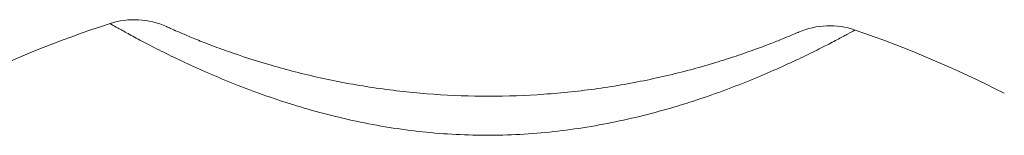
# Model space of a CAD drawing. Header units: millimetres. Extents: x 143 to 824, y 74 to 819.
# Tile 24 of 26: x 728.48 to 766.29, y 685.32 to 689.77. Entities that reach past the tile are written whole.
import ezdxf

# ---------------------------------------------------------------- set-up
doc = ezdxf.new("R2010")
doc.units = ezdxf.units.MM

msp = doc.modelspace()

# ---------------------------------------------------------------- linework, layer by layer
at = {"color": 7, "linetype": 'Continuous', "lineweight": 15}
for centre, radius, start, end in [((745.88, 646.829), 45, 108.0351, 115.9649), ((732.877, 686.765), 3, 65.6351, 108.0351), ((759.578, 686.532), 3, 70.9649, 113.3649), ((745.88, 646.829), 45, 63.0351, 70.9649)]:
    msp.add_arc(centre, radius, start, end, dxfattribs=at)
for points, knots in [([(760.557, 689.368), (760.557, 689.368), (760.452, 689.31), (760.141, 689.142), (760.011, 689.072), (759.704, 688.91), (759.528, 688.819), (759.129, 688.616), (758.905, 688.504), (758.417, 688.268), (758.154, 688.144), (757.309, 687.76), (756.665, 687.484), (755.291, 686.954), (754.556, 686.696), (753.385, 686.342), (752.983, 686.229), (752.174, 686.022), (751.766, 685.927), (750.526, 685.671), (749.683, 685.538), (748.394, 685.406), (747.96, 685.373), (747.083, 685.332), (746.644, 685.323), (745.337, 685.335), (744.475, 685.392), (742.768, 685.596), (741.924, 685.743), (740.672, 686.025), (740.259, 686.129), (739.453, 686.351), (739.059, 686.469), (738.289, 686.717), (737.913, 686.847), (737.179, 687.115), (736.82, 687.254), (735.791, 687.673), (735.167, 687.953), (734.328, 688.353), (734.064, 688.483), (733.582, 688.726), (733.363, 688.84), (732.969, 689.05), (732.792, 689.145), (732.487, 689.313), (732.36, 689.384), (732.156, 689.499), (732.079, 689.543), (731.975, 689.602), (731.948, 689.618), (731.948, 689.618)], [0, 0, 0, 0, 0.0625, 0.0625, 0.09375, 0.09375, 0.125, 0.125, 0.15625, 0.15625, 0.1875, 0.1875, 0.25, 0.25, 0.3125, 0.3125, 0.34375, 0.34375, 0.375, 0.375, 0.4375, 0.4375, 0.46875, 0.46875, 0.5, 0.5, 0.5625, 0.5625, 0.625, 0.625, 0.65625, 0.65625, 0.6875, 0.6875, 0.71875, 0.71875, 0.75, 0.75, 0.8125, 0.8125, 0.84375, 0.84375, 0.875, 0.875, 0.90625, 0.90625, 0.9375, 0.9375, 0.96875, 0.96875, 1, 1, 1, 1]), ([(734.114, 689.498), (734.114, 689.498), (734.138, 689.487), (734.232, 689.445), (734.301, 689.414), (734.484, 689.333), (734.598, 689.284), (734.873, 689.167), (735.03, 689.101), (735.383, 688.957), (735.579, 688.88), (736.011, 688.715), (736.246, 688.628), (736.987, 688.366), (737.536, 688.187), (738.733, 687.84), (739.364, 687.677), (740.342, 687.461), (740.674, 687.393), (741.349, 687.268), (741.693, 687.21), (742.725, 687.055), (743.419, 686.976), (744.814, 686.865), (745.517, 686.834), (746.929, 686.821), (747.642, 686.84), (749.045, 686.927), (749.739, 686.994), (751.106, 687.175), (751.781, 687.288), (753.106, 687.557), (753.737, 687.708), (754.629, 687.949), (754.918, 688.032), (755.474, 688.201), (755.741, 688.287), (756.241, 688.453), (756.474, 688.535), (756.908, 688.692), (757.109, 688.767), (757.467, 688.906), (757.625, 688.968), (757.899, 689.079), (758.016, 689.128), (758.295, 689.245), (758.388, 689.286), (758.388, 689.286)], [0, 0, 0, 0, 0.03125, 0.03125, 0.0625, 0.0625, 0.09375, 0.09375, 0.125, 0.125, 0.15625, 0.15625, 0.1875, 0.1875, 0.25, 0.25, 0.3125, 0.3125, 0.34375, 0.34375, 0.375, 0.375, 0.4375, 0.4375, 0.5, 0.5, 0.5625, 0.5625, 0.625, 0.625, 0.6875, 0.6875, 0.75, 0.75, 0.78125, 0.78125, 0.8125, 0.8125, 0.84375, 0.84375, 0.875, 0.875, 0.90625, 0.90625, 0.9375, 0.9375, 1, 1, 1, 1])]:
    msp.add_open_spline(points, degree=3, knots=knots, dxfattribs=at)

doc.saveas('drawing.dxf')
